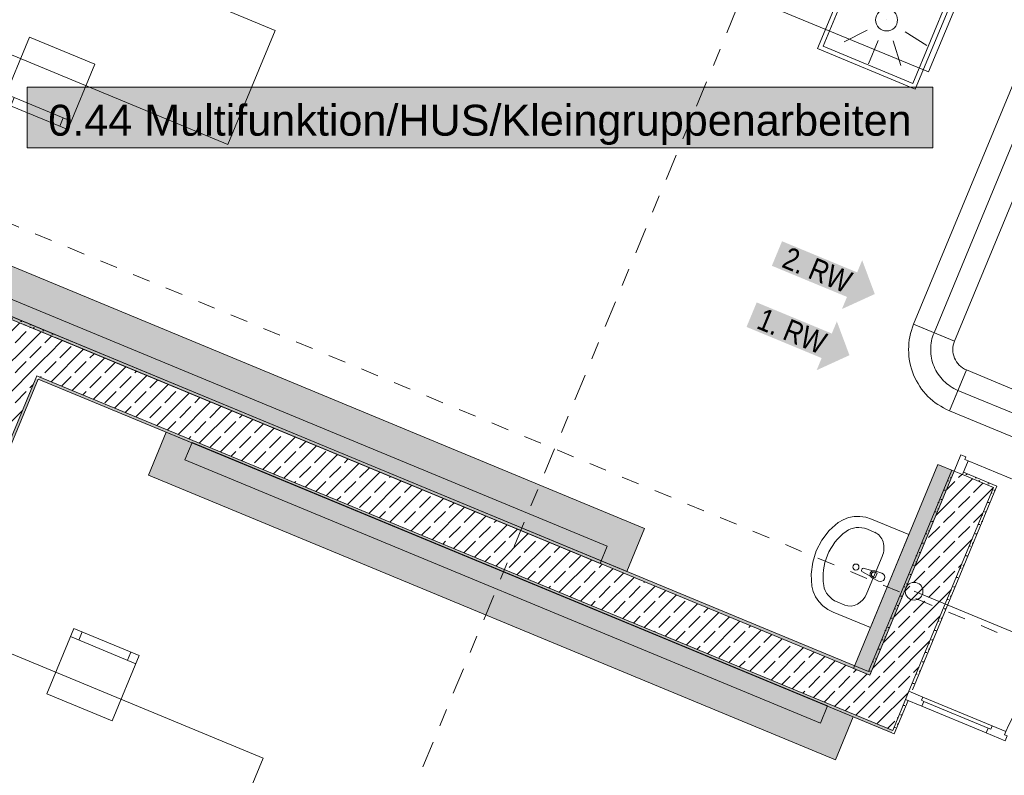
# Model space of a CAD drawing. Header units: metres. Extents: x -80 to 1923, y -189 to 69.
# Tile 79 of 149: x 928.31 to 933.89, y 1.92 to 6.2. Entities that reach past the tile are written whole.
import ezdxf
from ezdxf.enums import TextEntityAlignment as Align

# ---------------------------------------------------------------- set-up
doc = ezdxf.new("R2010")
doc.units = ezdxf.units.M
doc.header["$MEASUREMENT"] = 0
for name, pattern in [('Schnittlinie', [0.3, 0.15, -0.075, 0, -0.075]), ('Strichlinie_ eng', [0.115, 0.075, -0.04]), ('STRICHPUNKT2', [12.7, 6.35, -3.175, 0, -3.175])]:
    doc.linetypes.add(name, pattern=pattern)
for name, color, linetype in [('00 Linien_Kreise_Splines', 7, 'Continuous'), ('70 Entwässerung_Schmutzwasser', 7, 'Continuous'), ('70 Lüftung', 7, 'Continuous'), ('97 Brandschutz', 7, 'Continuous'), ('Neubau_10 Wand außen', 7, 'Continuous'), ('Neubau_10 Wand innen', 7, 'Continuous'), ('Neubau_30 Dach', 7, 'Continuous'), ('Neubau_50 Möblierung', 7, 'Continuous'), ('Neubau_50 Sanitäreinrichtung', 7, 'Continuous'), ('Neubau_80 Raum', 7, 'Continuous')]:
    doc.layers.add(name, color=color, linetype=linetype)
doc.styles.add('ERSTELLTER_STIL_1', font='ARIALN.TTF')
doc.styles.add('ERSTELLTER_STIL_2', font='ARIALN.TTF')
doc.styles.add('ERSTELLTER_STIL_3', font='arial.ttf')
pattern_1 = [(45, (929.77, 0), (-0.0848528, 0.0848528), []), (45, (929.72758, 0.04243), (-0.0848528, 0.0848528), [0.09, -0.03])]
pattern_2 = [(45, (929.770002, 0), (-0.01767767, 0.01767767), [0, -0.025])]

# ---------------------------------------------------------------- blocks, each defined once
blk = doc.blocks.new('4 Flügelfenster 1+2+1 27_2')
at = {"layer": 'Neubau_10 Wand außen', "color": 7, "linetype": 'Continuous', "lineweight": 13}
for p, q in [((-2.005, 0.085), (-1.99, 0.085)), ((-1.99, 0), (-1.99, 0.085)), ((2.005, 0.085), (1.99, 0.085)), ((1.99, 0), (1.99, 0.085)), ((-2.005, 0), (-1.945, 0)), ((-2.005, -0.07), (-2.005, 0)), ((-2.005, -0.07), (-2.005, 0)), ((-1.945, -0.03), (-1.945, 0.04)), ((-1.945, 0.04), (-1.865, 0.04)), ((-1.945, 0), (-1.945, -0.03)), ((-1.865, 0.04), (-1.865, -0.03)), ((-1.865, 0.01), (-1.0675, 0.01)), ((-1.0675, -0.03), (-1.0675, 0.04)), ((-1.0675, 0.04), (-0.9875, 0.04)), ((-0.9875, 0.04), (-0.9875, -0.03)), ((-0.9875, -0.03), (-0.9875, 0)), ((-0.9875, 0), (-0.9675, 0)), ((-0.9675, 0), (-0.9475, 0)), ((-0.9475, -0.03), (-0.9475, 0.04)), ((-0.9475, 0.04), (-0.8675, 0.04)), ((-0.9475, 0), (-0.9475, -0.03)), ((-0.8675, 0.04), (-0.8675, -0.03)), ((-0.8675, 0.01), (-0.07, 0.01)), ((-0.07, -0.03), (-0.07, 0.04)), ((-0.07, 0.04), (-0.01, 0.04)), ((-0.01, 0.04), (-0.01, 0.005)), ((-0.01, 0.005), (-0.01, 0.04)), ((-0.01, 0.04), (0.07, 0.04)), ((-0.01, 0.005), (0.01, 0.005)), ((0.01, 0.005), (-0.01, 0.005)), ((0.01, 0.005), (0.01, -0.03)), ((0.01, -0.03), (0.01, 0.005)), ((0.07, 0.04), (0.07, -0.03)), ((0.07, 0.01), (0.8675, 0.01)), ((0.8675, -0.03), (0.8675, 0.04)), ((0.8675, 0.04), (0.9475, 0.04)), ((0.9475, 0.04), (0.9475, -0.03)), ((0.9475, -0.03), (0.9475, 0)), ((0.9475, 0), (0.9675, 0)), ((0.9675, 0), (0.9875, 0)), ((0.9875, -0.03), (0.9875, 0.04)), ((0.9875, 0.04), (1.0675, 0.04)), ((0.9875, 0), (0.9875, -0.03)), ((1.0675, 0.04), (1.0675, -0.03)), ((1.0675, 0.01), (1.865, 0.01)), ((1.865, -0.03), (1.865, 0.04)), ((1.865, 0.04), (1.945, 0.04)), ((1.945, 0.04), (1.945, -0.03)), ((1.945, -0.03), (1.945, 0)), ((1.945, 0), (2.005, 0)), ((2.005, -0.07), (2.005, 0)), ((2.005, -0.07), (2.005, 0)), ((-1.945, -0.03), (-1.925, -0.03)), ((-1.865, -0.03), (-1.945, -0.03)), ((-1.925, -0.03), (-1.925, -0.07)), ((-1.0675, 0), (-1.865, 0)), ((-0.9875, -0.03), (-1.0675, -0.03)), ((-1.0075, -0.07), (-1.0075, -0.03)), ((-1.0075, -0.03), (-0.9875, -0.03)), ((-0.9475, -0.03), (-0.9275, -0.03)), ((-0.8675, -0.03), (-0.9475, -0.03)), ((-0.9275, -0.03), (-0.9275, -0.07)), ((-0.07, 0), (-0.8675, 0)), ((0.01, -0.03), (-0.07, -0.03)), ((0.07, -0.03), (0.01, -0.03)), ((0.8675, 0), (0.07, 0)), ((0.9475, -0.03), (0.8675, -0.03)), ((0.9275, -0.07), (0.9275, -0.03)), ((0.9275, -0.03), (0.9475, -0.03)), ((0.9875, -0.03), (1.0075, -0.03)), ((1.0675, -0.03), (0.9875, -0.03)), ((1.0075, -0.03), (1.0075, -0.07)), ((1.865, 0), (1.0675, 0)), ((1.945, -0.03), (1.865, -0.03)), ((1.925, -0.07), (1.925, -0.03)), ((1.925, -0.03), (1.945, -0.03)), ((-1.925, -0.07), (-2.005, -0.07)), ((-1.943, -0.07), (-1.943, -0.392)), ((-0.9675, -0.07), (-1.0075, -0.07)), ((-0.9275, -0.07), (-0.9675, -0.07)), ((0.9675, -0.07), (0.9275, -0.07)), ((1.0075, -0.07), (0.9675, -0.07)), ((2.005, -0.07), (1.925, -0.07)), ((1.943, -0.07), (1.943, -0.392)), ((-2.005, -0.392), (-1.943, -0.392)), ((2.005, -0.392), (1.943, -0.392))]:
    blk.add_line(p, q, dxfattribs=at)
at = {"layer": 'Neubau_10 Wand außen', "color": 7, "linetype": 'Continuous', "lineweight": 9}
for p, q in [((-1.865, 0.04), (-1.0675, 0.04)), ((-0.8675, 0.04), (-0.07, 0.04)), ((0.07, 0.04), (0.8675, 0.04)), ((1.0675, 0.04), (1.865, 0.04)), ((-1.0675, -0.03), (-1.865, -0.03)), ((-0.07, -0.03), (-0.8675, -0.03)), ((0.8675, -0.03), (0.07, -0.03)), ((1.865, -0.03), (1.0675, -0.03)), ((-1.0075, -0.07), (-1.925, -0.07)), ((0.9275, -0.07), (-0.9275, -0.07)), ((1.925, -0.07), (1.0075, -0.07)), ((-1.943, -0.392), (1.943, -0.392))]:
    blk.add_line(p, q, dxfattribs=at)
blk = doc.blocks.new('Tür Ol 1-Fl 1S 27')
at = {"layer": 'Neubau_10 Wand außen', "color": 7, "linetype": 'Continuous', "lineweight": 13}
for p, q in [((0.67, 0), (0.67, 0.83)), ((-0.755, 0.205), (-0.74, 0.205)), ((-0.74, 0), (-0.74, 0.205)), ((0.755, 0.205), (0.74, 0.205)), ((0.74, 0), (0.74, 0.205)), ((-0.67, 0), (-0.755, 0)), ((-0.755, 0), (-0.755, -0.05)), ((-0.755, -0.05), (-0.755, 0)), ((-0.755, -0.05), (-0.755, 0)), ((-0.245, 0), (-0.67, 0)), ((-0.67, -0.02), (-0.67, 0)), ((-0.16, 0), (-0.245, 0)), ((-0.245, 0), (-0.245, -0.02)), ((-0.16, -0.02), (-0.16, 0)), ((0.67, -0.02), (0.67, 0)), ((0.67, 0), (0.755, 0)), ((0.755, 0), (0.755, -0.05)), ((0.755, -0.05), (0.755, 0)), ((0.755, -0.05), (0.755, 0)), ((-0.755, -0.05), (-0.655, -0.05)), ((-0.755, -0.065), (-0.755, -0.05)), ((-0.655, -0.02), (-0.67, -0.02)), ((-0.655, -0.05), (-0.655, -0.02)), ((-0.26, -0.02), (-0.655, -0.02)), ((-0.655, -0.05), (-0.26, -0.05)), ((-0.245, -0.02), (-0.26, -0.02)), ((-0.26, -0.02), (-0.26, -0.05)), ((-0.26, -0.05), (-0.145, -0.05)), ((-0.145, -0.02), (-0.16, -0.02)), ((-0.145, -0.05), (-0.145, -0.02)), ((0.655, -0.05), (0.655, -0.02)), ((0.655, -0.02), (0.67, -0.02)), ((0.755, -0.05), (0.655, -0.05)), ((0.755, -0.065), (0.755, -0.05))]:
    blk.add_line(p, q, dxfattribs=at)
at = {"layer": 'Neubau_10 Wand außen', "color": 7, "linetype": 'Continuous', "lineweight": 9}
blk.add_arc((0.67, 0), 0.83, 90, 180, dxfattribs=at)
blk = doc.blocks.new('Tür Ol 1-Fl 1S 27_2')
at = {"layer": 'Neubau_10 Wand außen', "color": 7, "linetype": 'Continuous', "lineweight": 13}
for p, q in [((0.67, 0), (0.67, 0.83)), ((-0.755, 0.015), (-0.755, 0)), ((-0.67, 0), (-0.755, 0)), ((-0.755, 0), (-0.755, -0.05)), ((-0.755, 0), (-0.755, -0.05)), ((-0.755, 0), (-0.755, -0.05)), ((-0.245, 0), (-0.67, 0)), ((-0.67, -0.02), (-0.67, 0)), ((-0.16, 0), (-0.245, 0)), ((-0.245, 0), (-0.245, -0.02)), ((-0.16, -0.02), (-0.16, 0)), ((0.67, -0.02), (0.67, 0)), ((0.67, 0), (0.755, 0)), ((0.755, 0.015), (0.755, 0)), ((0.755, 0), (0.755, -0.05)), ((0.755, 0), (0.755, -0.05)), ((0.755, 0), (0.755, -0.05)), ((-0.755, -0.05), (-0.655, -0.05)), ((-0.74, -0.05), (-0.74, -0.255)), ((-0.655, -0.02), (-0.67, -0.02)), ((-0.655, -0.05), (-0.655, -0.02)), ((-0.26, -0.02), (-0.655, -0.02)), ((-0.655, -0.05), (-0.26, -0.05)), ((-0.245, -0.02), (-0.26, -0.02)), ((-0.26, -0.02), (-0.26, -0.05)), ((-0.26, -0.05), (-0.145, -0.05)), ((-0.145, -0.02), (-0.16, -0.02)), ((-0.145, -0.05), (-0.145, -0.02)), ((0.655, -0.05), (0.655, -0.02)), ((0.655, -0.02), (0.67, -0.02)), ((0.755, -0.05), (0.655, -0.05)), ((0.74, -0.05), (0.74, -0.255)), ((-0.755, -0.255), (-0.74, -0.255)), ((0.755, -0.255), (0.74, -0.255))]:
    blk.add_line(p, q, dxfattribs=at)
at = {"layer": 'Neubau_10 Wand außen', "color": 7, "linetype": 'Continuous', "lineweight": 9}
blk.add_arc((0.67, 0), 0.83, 90, 180, dxfattribs=at)
blk = doc.blocks.new('Stuhl 02 27[6]_1', base_point=(928.4658, 2.3824))
at = {"layer": 'Neubau_50 Möblierung', "color": 8, "linetype": 'Continuous', "lineweight": 18}
for p, q in [((928.5998, 2.7057), (928.9693, 2.5526)), ((928.646, 2.6866), (928.6651, 2.7328)), ((928.9231, 2.5718), (928.9422, 2.618))]:
    blk.add_line(p, q, dxfattribs=at)
at = {"layer": 'Neubau_50 Möblierung', "color": 8, "linetype": 'Continuous', "lineweight": 18, "flags": 128}
blk.add_lwpolyline([(928.4658, 2.3824), (928.8354, 2.2293), (928.9884, 2.5988), (928.6189, 2.7519)], close=True, dxfattribs=at)
blk = doc.blocks.new('Schultisch 27[9]_1', base_point=(929.6918, 2.0172))
at = {"layer": 'Neubau_50 Möblierung', "color": 8, "linetype": 'Continuous', "lineweight": 18, "flags": 128}
blk.add_lwpolyline([(929.6918, 2.0172), (927.844, 2.7826), (927.5761, 2.1358), (929.4239, 1.3705)], close=True, dxfattribs=at)
blk = doc.blocks.new('Pfeil gerade 27_2')
at = {"layer": '97 Brandschutz', "linetype": 'Continuous', "lineweight": 18, "true_color": 0x60cd00}
blk.add_hatch(color=72, dxfattribs=at).paths.add_polyline_path([(0.3, 0), (0.1607, 0.1497), (0.1607, 0.0752), (-0.3, 0.0752), (-0.3, -0.0752), (0.1607, -0.0752), (0.1607, -0.1497)])
blk = doc.blocks.new('Stuhl 02 27[103]_1', base_point=(928.3681, 6.1014))
at = {"layer": 'Neubau_50 Möblierung', "color": 8, "linetype": 'Continuous', "lineweight": 18}
for p, q in [((928.2342, 5.778), (928.6037, 5.625)), ((928.2804, 5.7589), (928.2613, 5.7127)), ((928.5576, 5.6441), (928.5384, 5.5979))]:
    blk.add_line(p, q, dxfattribs=at)
at = {"layer": 'Neubau_50 Möblierung', "color": 8, "linetype": 'Continuous', "lineweight": 18, "flags": 128}
blk.add_lwpolyline([(928.3681, 6.1014), (928.7377, 5.9483), (928.5846, 5.5788), (928.2151, 5.7318)], close=True, dxfattribs=at)
blk = doc.blocks.new('Schultisch 27[104]_1', base_point=(933.4617, 5.9055))
at = {"layer": 'Neubau_50 Möblierung', "color": 8, "linetype": 'Continuous', "lineweight": 18, "flags": 128}
blk.add_lwpolyline([(933.4617, 5.9055), (932.353, 6.3647), (932.5444, 6.8266), (933.653, 6.3674)], close=True, dxfattribs=at)
blk = doc.blocks.new('Schultisch 27[222]_1', base_point=(929.4918, 5.4933))
at = {"layer": 'Neubau_50 Möblierung', "color": 8, "linetype": 'Continuous', "lineweight": 18, "flags": 128}
blk.add_lwpolyline([(929.4918, 5.4933), (927.644, 6.2587), (927.9119, 6.9054), (929.7597, 6.14)], close=True, dxfattribs=at)
blk = doc.blocks.new('Multifunktion_HUS_Kleingruppenarbeiten_0.44_71_1', base_point=(956.6714, -0.9727))
at = {"layer": 'Neubau_80 Raum', "linetype": 'Continuous', "lineweight": 0, "true_color": 0x2a201c}
blk.add_hatch(color=250, dxfattribs=at).paths.add_polyline_path([(928.3534, 5.4745), (933.4857, 5.4745), (933.4857, 5.8182), (928.3534, 5.8182)])
at = {"layer": 'Neubau_80 Raum', "color": 7, "linetype": 'Continuous', "lineweight": 9, "flags": 128}
blk.add_lwpolyline([(928.3534, 5.4745), (933.4857, 5.4745), (933.4857, 5.8182), (928.3534, 5.8182)], close=True, dxfattribs=at)
at = {"layer": 'Neubau_80 Raum', "color": 7, "lineweight": 9, "style": 'ERSTELLTER_STIL_3'}
blk.add_attdef('stApartmentId', text='', height=0.175, dxfattribs=at).set_placement((930.9195, 5.6311), align=Align.MIDDLE_CENTER)
at = {"layer": 'Neubau_80 Raum', "color": 7, "lineweight": 9}
for tag, height, style, p in [('DUMMY_850', 0.2, 'ERSTELLTER_STIL_1', (957.7567, 0.7317)), ('ROOM_NAME', 0.2, 'ERSTELLTER_STIL_1', (955.4214, 0.6725)), ('ROOM_NUMBER', 0.175, 'ERSTELLTER_STIL_3', (955.5861, -0.2078)), ('measuredNetAreaCode', 0.175, 'ERSTELLTER_STIL_3', (955.5861, -0.7234)), ('perimeterCode', 0.175, 'ERSTELLTER_STIL_3', (955.5861, -1.0672)), ('ceilingHeightCode', 0.175, 'ERSTELLTER_STIL_3', (955.5861, -1.4109)), ('measuredAreaCode', 0.175, 'ERSTELLTER_STIL_3', (955.5861, -1.7547)), ('DUMMY_851_0', 0.175, 'ERSTELLTER_STIL_3', (957.5169, -1.7547)), ('DUMMY_852', 0.175, 'ERSTELLTER_STIL_3', (955.5861, -2.0984)), ('DUMMY_851_1', 0.175, 'ERSTELLTER_STIL_3', (957.5169, -2.0984)), ('DUMMY_853', 0.175, 'ERSTELLTER_STIL_3', (955.5861, -2.4422)), ('DUMMY_851_2', 0.175, 'ERSTELLTER_STIL_3', (957.5169, -2.4422))]:
    blk.add_attdef(tag, text='', height=height, dxfattribs=dict(at, style=style)).set_placement(p, align=Align.TOP_LEFT)
blk = doc.blocks.new('Waschbecken 01 27_3')
at = {"layer": 'Neubau_50 Sanitäreinrichtung', "color": 7, "linetype": 'Continuous', "lineweight": 9}
for p, q in [((0.1129, -0.0923), (-0.1129, -0.0923)), ((-0.0136, -0.0971), (-0.0136, -0.0822)), ((-0.0136, -0.0822), (0.0136, -0.0822)), ((0.0136, -0.0822), (0.0136, -0.0971)), ((-0.223, -0.1833), (-0.223, -0.2291)), ((0.223, -0.1833), (0.223, -0.2291))]:
    blk.add_line(p, q, dxfattribs=at)
at = {"layer": 'Neubau_50 Sanitäreinrichtung', "color": 7, "linetype": 'Continuous', "lineweight": 9, "flags": 128}
blk.add_lwpolyline([(-0.285, 0), (-0.285, -0.2291), (-0.2822, -0.2628), (-0.2741, -0.2955), (-0.2608, -0.326), (-0.2427, -0.3534), (-0.2205, -0.3769), (-0.1949, -0.3956), (-0.133, -0.4255), (-0.0674, -0.4438), (0, -0.45), (0.0674, -0.4438), (0.133, -0.4255), (0.1949, -0.3956), (0.2205, -0.3769), (0.2427, -0.3534), (0.2608, -0.326), (0.2741, -0.2955), (0.2822, -0.2628), (0.285, -0.2291), (0.285, 0)], close=True, dxfattribs=at)
blk.add_lwpolyline([(-0.025, -0.0573), (-0.021, -0.0993, 0.12102), (-0.0177, -0.1088), (-0.0111, -0.1617, 0.882566), (0.0111, -0.1617), (0.0177, -0.1088, 0.12102), (0.021, -0.0993), (0.025, -0.0573, 1)], format="xyb", close=True, dxfattribs=at)
at = {"layer": 'Neubau_50 Sanitäreinrichtung', "color": 7, "linetype": 'Continuous', "lineweight": 9}
blk.add_circle((0, -0.2071), 0.0175, dxfattribs=at)
for centre, radius, start, end in [((0, -0.0974), 0.0211, 212.771, 327.229), ((0, -0.0971), 0.0136, 180, 0)]:
    blk.add_arc(centre, radius, start, end, dxfattribs=at)
for centre, major_axis, ratio, start_param, end_param in [((-0.1128, -0.1833), (0.1103, 0), 0.82489, 1.570796, 3.141593), ((0.1128, -0.1833), (0.1103, 0), 0.82489, 0, 1.570796), ((-0.1129, -0.2291), (0, 0.1212), 0.908696, 1.570796, 2.644618), ((0.1129, -0.2291), (0, 0.1212), 0.908696, 3.638567, 4.712389), ((0, 0), (0, 0.3818), 0.908696, 2.644618, 3.638567)]:
    blk.add_ellipse(centre, major_axis=major_axis, ratio=ratio, start_param=start_param, end_param=end_param, dxfattribs=at)

msp = doc.modelspace()

# ---------------------------------------------------------------- hatches: boundary and pattern name
at = {"layer": 'Neubau_10 Wand außen', "linetype": 'Continuous', "lineweight": 0, "true_color": 0x000000}
h = msp.add_hatch(dxfattribs=at)
h.set_pattern_fill('Gips_0001', color=18, style=0, pattern_type=2)
h.set_pattern_definition(pattern_2)
h.paths.add_polyline_path([(928.5056, 4.419), (927.1336, 4.9872), (927.1279, 4.9734), (928.4998, 4.4051)])
h = msp.add_hatch(dxfattribs=at)
h.set_pattern_fill('Beton_Stahlbeton_0001', color=18, style=0, pattern_type=2)
h.set_pattern_definition(pattern_1)
h.paths.add_polyline_path([(928.4998, 4.4051), (928.2781, 4.4969), (928.1863, 4.2752), (928.2134, 4.264), (928.4991, 4.4033)])
h = msp.add_hatch(dxfattribs=at)
h.set_pattern_fill('Gips_0001', color=18, style=0, pattern_type=2)
h.set_pattern_definition(pattern_2)
h.paths.add_polyline_path([(928.5056, 4.419), (928.4998, 4.4051), (928.5014, 4.4044), (928.5194, 4.4132)])
h = msp.add_hatch(dxfattribs=at)
h.set_pattern_fill('Gips_0001', color=18, style=0, pattern_type=2)
h.set_pattern_definition(pattern_2)
h.paths.add_polyline_path([(928.5014, 4.4044), (928.5137, 4.3994), (928.5194, 4.4132)])
h = msp.add_hatch(dxfattribs=at)
h.set_pattern_fill('Gips_0001', color=18, style=0, pattern_type=2)
h.set_pattern_definition(pattern_2)
h.paths.add_polyline_path([(933.1204, 2.5074), (928.5194, 4.4132), (928.5137, 4.3994), (933.1146, 2.4936)])
h = msp.add_hatch(dxfattribs=at)
h.set_pattern_fill('Beton_Stahlbeton_0001', color=18, style=0, pattern_type=2)
h.set_pattern_definition(pattern_1)
h.paths.add_polyline_path([(928.408, 4.1834), (928.4991, 4.4033), (928.2134, 4.264)])
h = msp.add_hatch(dxfattribs=at)
h.set_pattern_fill('Beton_Stahlbeton_0001', color=18, style=0, pattern_type=2)
h.set_pattern_definition(pattern_1)
h.paths.add_polyline_path([(928.4218, 4.1776), (928.5137, 4.3994), (928.5014, 4.4044), (928.4991, 4.4033), (928.408, 4.1834)])
h = msp.add_hatch(dxfattribs=at)
h.set_pattern_fill('Beton_Stahlbeton_0001', color=18, style=0, pattern_type=2)
h.set_pattern_definition(pattern_1)
h.paths.add_polyline_path([(933.1285, 2.4878), (928.5137, 4.3994), (928.4218, 4.1776), (933.0366, 2.2661)])
h = msp.add_hatch(dxfattribs=at)
h.set_pattern_fill('Gips_0001', color=18, style=0, pattern_type=2)
h.set_pattern_definition(pattern_2)
h.paths.add_polyline_path([(928.4991, 4.4033), (928.5014, 4.4044), (928.4998, 4.4051)])
h = msp.add_hatch(dxfattribs=at)
h.set_pattern_fill('Beton_Stahlbeton_0001', color=18, style=0, pattern_type=2)
h.set_pattern_definition(pattern_1)
h.paths.add_polyline_path([(928.1735, 4.2445), (927.1339, 1.7345), (927.2725, 1.6771), (927.3371, 1.6503), (927.3556, 1.6427), (928.408, 4.1834), (928.2134, 4.264)])
h = msp.add_hatch(dxfattribs=at)
h.set_pattern_fill('Gips_0001', color=18, style=0, pattern_type=2)
h.set_pattern_definition(pattern_2)
h.paths.add_polyline_path([(928.4022, 4.1695), (927.3556, 1.6427), (927.3695, 1.637), (928.4161, 4.1638)])
h = msp.add_hatch(dxfattribs=at)
h.set_pattern_fill('Gips_0001', color=18, style=0, pattern_type=2)
h.set_pattern_definition(pattern_2)
h.paths.add_polyline_path([(928.4161, 4.1638), (928.4218, 4.1776), (928.408, 4.1834), (928.4022, 4.1695)])
h = msp.add_hatch(dxfattribs=at)
h.set_pattern_fill('Gips_0001', color=18, style=0, pattern_type=2)
h.set_pattern_definition(pattern_2)
h.paths.add_polyline_path([(928.4218, 4.1776), (928.4161, 4.1638), (933.2526, 2.1604), (933.2584, 2.1743)])
h = msp.add_hatch(dxfattribs=at)
h.set_pattern_fill('Gips_0001', color=18, style=0, pattern_type=2)
h.set_pattern_definition(pattern_2)
h.paths.add_polyline_path([(933.593, 3.6484), (933.1204, 2.5074), (933.1342, 2.5017), (933.6068, 3.6427)])
h = msp.add_hatch(dxfattribs=at)
h.set_pattern_fill('Beton_Stahlbeton_0001', color=18, style=0, pattern_type=2)
h.set_pattern_definition(pattern_1)
h.paths.add_polyline_path([(933.6068, 3.6427), (933.1342, 2.5017), (933.3559, 2.4099), (933.8286, 3.5509), (933.653, 3.6236)])
h = msp.add_hatch(dxfattribs=at)
h.set_pattern_fill('Gips_0001', color=18, style=0, pattern_type=2)
h.set_pattern_definition(pattern_2)
h.paths.add_polyline_path([(933.8482, 3.559), (933.6588, 3.6374), (933.653, 3.6236), (933.8286, 3.5509), (933.8424, 3.5451)])
h = msp.add_hatch(dxfattribs=at)
h.set_pattern_fill('Gips_0001', color=18, style=0, pattern_type=2)
h.set_pattern_definition(pattern_2)
h.paths.add_polyline_path([(933.3559, 2.4099), (933.3698, 2.4041), (933.8424, 3.5451), (933.8286, 3.5509)])
h = msp.add_hatch(dxfattribs=at)
h.set_pattern_fill('Beton_Stahlbeton_0001', color=18, style=0, pattern_type=2)
h.set_pattern_definition(pattern_1)
h.paths.add_polyline_path([(933.3502, 2.396), (933.1285, 2.4878), (933.0366, 2.2661), (933.2584, 2.1743)])
h = msp.add_hatch(dxfattribs=at)
h.set_pattern_fill('Gips_0001', color=18, style=0, pattern_type=2)
h.set_pattern_definition(pattern_2)
h.paths.add_polyline_path([(933.1342, 2.5017), (933.1204, 2.5074), (933.1146, 2.4936), (933.1285, 2.4878)])
h = msp.add_hatch(dxfattribs=at)
h.set_pattern_fill('Beton_Stahlbeton_0001', color=18, style=0, pattern_type=2)
h.set_pattern_definition(pattern_1)
h.paths.add_polyline_path([(933.3559, 2.4099), (933.1342, 2.5017), (933.1285, 2.4878), (933.3502, 2.396)])
h = msp.add_hatch(dxfattribs=at)
h.set_pattern_fill('Gips_0001', color=18, style=0, pattern_type=2)
h.set_pattern_definition(pattern_2)
h.paths.add_polyline_path([(933.2526, 2.1604), (933.2665, 2.1547), (933.3449, 2.3441), (933.3311, 2.3498), (933.2584, 2.1743)])
at = {"layer": 'Neubau_10 Wand innen', "linetype": 'Continuous', "lineweight": 13}
msp.add_hatch(color=9, dxfattribs=at).paths.add_polyline_path([(933.1285, 2.4878), (933.0361, 2.5261), (933.5144, 3.681), (933.6068, 3.6427)])
at = {"layer": 'Neubau_50 Möblierung', "linetype": 'Continuous', "lineweight": 0, "true_color": 0xffffff}
for points in [[(931.7518, 3.0743), (931.8528, 3.318), (927.9598, 4.9305), (927.8589, 4.6868)], [(931.5998, 3.1201), (931.6406, 3.2187), (928.0396, 4.7103), (927.9987, 4.6117)], [(933.035, 2.2524), (932.934, 2.0087), (929.0411, 3.6212), (929.142, 3.8649)], [(932.8894, 2.3137), (932.8485, 2.2151), (929.2475, 3.7067), (929.2883, 3.8053)]]:
    msp.add_hatch(color=7, dxfattribs=at).paths.add_polyline_path(points)

# ---------------------------------------------------------------- linework, layer by layer
at = {"layer": '00 Linien_Kreise_Splines', "color": 7, "linetype": 'Schnittlinie', "lineweight": 9}
msp.add_lwpolyline([(924.9123, -11.7502), (942.9091, 31.6887)], dxfattribs=at)
at = {"layer": '70 Entwässerung_Schmutzwasser', "color": 34, "linetype": 'Continuous', "lineweight": 18, "true_color": 0xa85100}
msp.add_line((933.3794, 2.963), (934.7374, 2.4005), dxfattribs=at)
msp.add_circle((933.3794, 2.963), 0.05, dxfattribs=at)
at = {"layer": '70 Lüftung', "color": 253, "linetype": 'Continuous', "lineweight": 18, "true_color": 0xaaaaaa}
for p, q in [((933.0612, 6.591), (932.8316, 6.0366)), ((933.0748, 6.5583), (932.8643, 6.0502)), ((933.6156, 6.3613), (933.3859, 5.807)), ((933.5829, 6.3478), (933.3724, 5.8397)), ((933.2236, 6.199), (933.2236, 6.199)), ((932.9841, 6.0743), (933.1127, 6.1413)), ((933.1203, 5.9495), (933.1757, 6.0835)), ((933.4513, 6.0539), (933.329, 6.1318)), ((933.3859, 5.807), (932.8316, 6.0366)), ((933.3724, 5.8397), (932.8643, 6.0502)), ((933.3048, 5.9415), (933.2612, 6.0798))]:
    msp.add_line(p, q, dxfattribs=at)
at = {"layer": '70 Lüftung', "color": 36, "linetype": 'Continuous', "lineweight": 18, "true_color": 0x7e4100}
for p, q in [((934.1458, 6.3318), (933.3768, 4.4754)), ((933.6078, 4.3797), (934.3767, 6.2361)), ((933.3768, 4.4754), (933.6078, 4.3797)), ((933.3768, 4.4754), (933.4445, 4.4474)), ((933.4445, 4.4474), (933.5401, 4.4077)), ((933.5401, 4.4077), (933.6078, 4.3797)), ((933.5798, 3.9854), (933.6754, 4.2164)), ((933.6754, 4.2164), (933.6474, 4.1487)), ((934.3835, 3.9231), (933.6754, 4.2164)), ((933.6474, 4.1487), (933.6078, 4.0531)), ((933.6078, 4.0531), (933.5798, 3.9854)), ((933.5798, 3.9854), (934.2879, 3.6921))]:
    msp.add_line(p, q, dxfattribs=at)
at = {"layer": '70 Lüftung', "color": 36, "linetype": 'STRICHPUNKT2', "lineweight": 18, "true_color": 0x7e4100}
for p, q in [((934.2613, 6.284), (933.4923, 4.4275)), ((934.3357, 3.8076), (933.6276, 4.1009))]:
    msp.add_line(p, q, dxfattribs=at)
at = {"layer": '70 Lüftung', "color": 253, "linetype": 'Continuous', "lineweight": 18, "true_color": 0xaaaaaa}
msp.add_circle((933.2236, 6.199), 0.062, dxfattribs=at)
at = {"layer": '70 Lüftung', "color": 36, "linetype": 'Continuous', "lineweight": 18, "true_color": 0x7e4100}
for radius in [0.375, 0.125]:
    msp.add_arc((933.7233, 4.3319), radius, 157.5, 247.5, dxfattribs=at)
at = {"layer": '70 Lüftung', "color": 36, "linetype": 'STRICHPUNKT2', "lineweight": 18, "true_color": 0x7e4100}
msp.add_arc((933.7233, 4.3319), 0.25, 157.5, 247.5, dxfattribs=at)
at = {"layer": 'Neubau_10 Wand außen', "color": 7, "linetype": 'Continuous', "lineweight": 13}
for p, q in [((928.4998, 4.4051), (928.2781, 4.4969)), ((928.4998, 4.4051), (928.2781, 4.4969)), ((928.4991, 4.4033), (928.4998, 4.4051)), ((928.5137, 4.3994), (928.5014, 4.4044)), ((928.5137, 4.3994), (928.5014, 4.4044)), ((933.1285, 2.4878), (928.5137, 4.3994)), ((927.3556, 1.6427), (928.408, 4.1834)), ((928.408, 4.1834), (928.4218, 4.1776)), ((928.408, 4.1834), (928.4218, 4.1776)), ((928.4218, 4.1776), (933.0366, 2.2661)), ((933.6068, 3.6427), (933.1342, 2.5017)), ((933.593, 3.6484), (933.6068, 3.6427)), ((933.6068, 3.6427), (933.653, 3.6236)), ((933.653, 3.6236), (933.6588, 3.6374)), ((933.6588, 3.6374), (933.8482, 3.559)), ((933.8286, 3.5509), (933.653, 3.6236)), ((933.3559, 2.4099), (933.8286, 3.5509)), ((933.8424, 3.5451), (933.8482, 3.559)), ((933.1342, 2.5017), (933.1285, 2.4878)), ((933.1342, 2.5017), (933.1285, 2.4878)), ((933.3559, 2.4099), (933.3502, 2.396)), ((933.2584, 2.1743), (933.3311, 2.3498)), ((933.3449, 2.3441), (933.2665, 2.1547)), ((933.3502, 2.396), (933.3311, 2.3498)), ((933.3311, 2.3498), (933.3449, 2.3441)), ((933.0366, 2.2661), (933.2584, 2.1743)), ((933.2526, 2.1604), (933.2665, 2.1547))]:
    msp.add_line(p, q, dxfattribs=at)
at = {"layer": 'Neubau_10 Wand außen', "color": 7, "linetype": 'Continuous', "lineweight": 13, "flags": 128}
for points in [[(928.5056, 4.419), (927.1336, 4.9872)], [(928.5194, 4.4132), (928.5056, 4.419)], [(933.1204, 2.5074), (928.5194, 4.4132)], [(927.3695, 1.637), (928.4161, 4.1638)], [(928.4161, 4.1638), (933.2526, 2.1604)], [(933.593, 3.6484), (933.1204, 2.5074)], [(933.3698, 2.4041), (933.8424, 3.5451)]]:
    msp.add_lwpolyline(points, dxfattribs=at)
at = {"layer": 'Neubau_10 Wand innen', "color": 7, "linetype": 'Continuous', "lineweight": 9, "flags": 128}
msp.add_lwpolyline([(933.1285, 2.4878), (933.0361, 2.5261), (933.5144, 3.681), (933.6068, 3.6427)], close=True, dxfattribs=at)
at = {"layer": 'Neubau_30 Dach', "color": 7, "linetype": 'Strichlinie_ eng', "lineweight": 9}
msp.add_line((943.0898, -1.0971), (926.8785, 5.6179), dxfattribs=at)
at = {"layer": 'Neubau_50 Möblierung', "color": 7, "linetype": 'Continuous', "lineweight": 9, "flags": 128}
for points in [[(931.7518, 3.0743), (931.8528, 3.318), (927.9598, 4.9305), (927.8589, 4.6868)], [(931.5998, 3.1201), (931.6406, 3.2187), (928.0396, 4.7103), (927.9987, 4.6117)], [(933.035, 2.2524), (932.934, 2.0087), (929.0411, 3.6212), (929.142, 3.8649)], [(932.8894, 2.3137), (932.8485, 2.2151), (929.2475, 3.7067), (929.2883, 3.8053)]]:
    msp.add_lwpolyline(points, close=True, dxfattribs=at)

# ---------------------------------------------------------------- block references
at = {"layer": '97 Brandschutz', "color": 7, "linetype": 'Continuous', "lineweight": 13, "xscale": -1, "rotation": 157.5000000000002}
for p in [(932.8795, 4.7612), (932.736, 4.4147)]:
    msp.add_blockref('Pfeil gerade 27_2', p, dxfattribs=at)
at = {"layer": 'Neubau_10 Wand außen', "color": 7, "linetype": 'Continuous', "lineweight": 9, "xscale": -1, "rotation": 247.4999999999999}
msp.add_blockref('4 Flügelfenster 1+2+1 27_2', (927.964, 7.214), dxfattribs=at)
at = {"layer": 'Neubau_10 Wand außen', "color": 7, "linetype": 'Continuous', "lineweight": 13}
for name, p, rotation in [('Tür Ol 1-Fl 1S 27', (933.9419, 4.3211), 247.5), ('Tür Ol 1-Fl 1S 27_2', (934.0477, 2.1071), 337.5000000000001)]:
    msp.add_blockref(name, p, dxfattribs=dict(at, rotation=rotation))
at = {"layer": 'Neubau_50 Möblierung', "color": 8, "linetype": 'Continuous', "lineweight": 18}
for name, p in [('Schultisch 27[222]_1', (929.4918, 5.4933)), ('Schultisch 27[104]_1', (933.4617, 5.9055)), ('Stuhl 02 27[103]_1', (928.3681, 6.1014)), ('Schultisch 27[9]_1', (929.6918, 2.0172)), ('Stuhl 02 27[6]_1', (928.4658, 2.3824))]:
    msp.add_blockref(name, p, dxfattribs=at)
at = {"layer": 'Neubau_50 Sanitäreinrichtung', "color": 7, "linetype": 'Continuous', "lineweight": 13, "rotation": 247.5}
msp.add_blockref('Waschbecken 01 27_3', (933.2408, 3.0204), dxfattribs=at)
at = {"layer": 'Neubau_80 Raum', "color": 7, "linetype": 'Continuous', "lineweight": 13}
ref = msp.add_blockref('Multifunktion_HUS_Kleingruppenarbeiten_0.44_71_1', (956.6714, -0.9727), dxfattribs=at)
ref.add_attrib('stApartmentId', '0.44 Multifunktion/HUS/Kleingruppenarbeiten', dxfattribs={"color": 7, "lineweight": 9, "height": 0.175, "style": 'ERSTELLTER_STIL_3'}).set_placement((930.9195, 5.6311), align=Align.MIDDLE_CENTER)

# ---------------------------------------------------------------- texts
at = {"layer": '97 Brandschutz', "color": 7, "linetype": 'Continuous', "lineweight": 9, "char_height": 0.125, "attachment_point": 1, "rotation": 337.5, "style": 'ERSTELLTER_STIL_2'}
for s, insert in [('\\A1;{\\pql;\\fArial Narrow|b0|i0|c0|p0;\\W1.000000;2\\fArial Narrow|b0|i0|c0|p0;\\W1.000000;. RW}', (932.6713, 4.917)), ('\\A1;{\\pql;\\fArial Narrow|b0|i0|c0|p0;\\W1.000000;1. RW}', (932.5278, 4.5706))]:
    msp.add_mtext(s, dxfattribs=dict(at, insert=insert))

doc.saveas('drawing.dxf')
